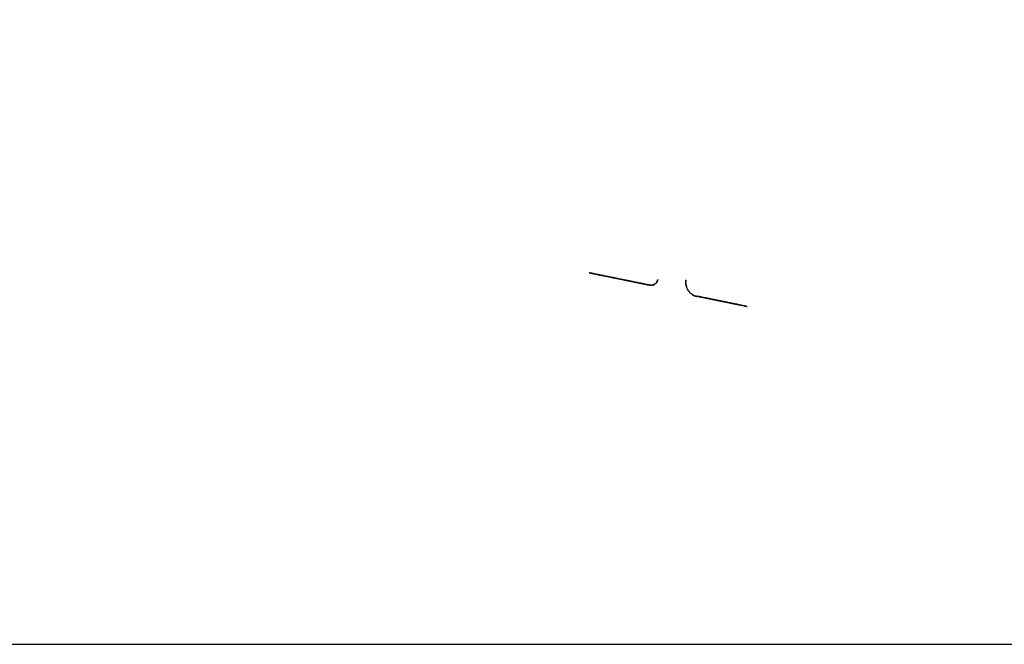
# Model space of a CAD drawing. Header units: feet. Extents: x 2255000 to 2274811, y 288595 to 315000.
# Tile 5 of 13: x 2260000 to 2261379, y 300000 to 300875. Entities that reach past the tile are written whole.
import ezdxf

# ---------------------------------------------------------------- set-up
doc = ezdxf.new("R2010")
doc.units = ezdxf.units.FT
doc.header["$MEASUREMENT"] = 0
doc.linetypes.add('OhDOT_USTN1', pattern=[0.055, 0.014, -0.041])
doc.layers.add('0_Mview', color=7, linetype='Continuous', plot=False)
doc.layers.add('PV_X_Curb', color=120, linetype='OhDOT_USTN1')

msp = doc.modelspace()

# ---------------------------------------------------------------- linework, layer by layer
at = {"layer": '0_Mview'}
msp.add_lwpolyline([(2255000, 299999.9767), (2265000.0111, 299999.9767), (2265000.0111, 304999.9767), (2260000, 304999.9767), (2260000, 315000), (2255000, 315000)], close=True, dxfattribs=at)
at = {"layer": 'PV_X_Curb'}
for points in [[(2260797.4782, 300520.469), (2260882.1757, 300503.1757, 0.414213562), (2260893.974, 300510.9731)], [(2260797.5782, 300520.9589), (2260882.2757, 300503.6656, 0.414213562), (2260893.4842, 300511.0731)], [(2261018.4501, 300472.9475), (2260948.3299, 300487.2644, -0.414213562), (2260932.7352, 300510.8611)], [(2261018.5501, 300473.4374), (2260948.4299, 300487.7543, -0.414213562), (2260933.2251, 300510.7611)]]:
    msp.add_lwpolyline(points, format="xyb", dxfattribs=at)

doc.saveas('drawing.dxf')
